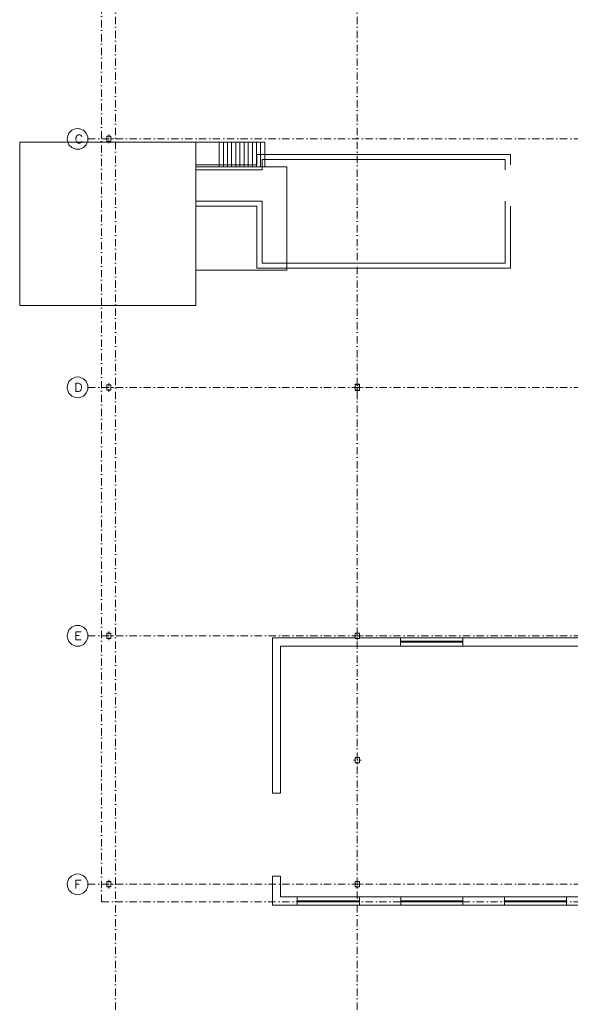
# Model space of a CAD drawing. Extents: x -283435 to 14216, y -77540 to 30522.
# Tile 5 of 177: x -283435 to -256845, y -40897 to 6657. Entities that reach past the tile are written whole.
import ezdxf

# ---------------------------------------------------------------- set-up
doc = ezdxf.new("R2010")
doc.units = 0
doc.header["$MEASUREMENT"] = 0
doc.linetypes.add('Kropki i Kreski', pattern=[670.277762, 352.777767, -176.388884, 0, -141.111112])
for name, color, linetype, lineweight in [('LINIE_Nr_Pióra__7', 7, 'Continuous', 18), ('Okna ArchiCADa_Nr_Pióra__23', 23, 'Continuous', 18), ('Okna ArchiCADa_Nr_Pióra__3', 3, 'Continuous', 18), ('Okna ArchiCADa_Nr_Pióra__7', 7, 'Continuous', 18), ('OSIE_Nr_Pióra__5', 5, 'Continuous', 18), ('OSIE_Nr_Pióra__7', 7, 'Continuous', 18), ('SŁUPY_Nr_Pióra__20', 20, 'Continuous', 18), ('ŚCIANY_Nr_Pióra__7', 7, 'Continuous', 18)]:
    doc.layers.add(name, color=color, linetype=linetype, lineweight=lineweight)
for name, color, linetype in [('Okna ArchiCADa', 7, 'Continuous'), ('SŁUPY', 7, 'Continuous'), ('ŚCIANY', 7, 'Continuous')]:
    doc.layers.add(name, color=color, linetype=linetype)
doc.layers.add('SŁUPY_Nr_Pióra__28', color=7, linetype='Continuous', lineweight=18, true_color=0x260900)

# ---------------------------------------------------------------- blocks, each defined once
blk = doc.blocks.new('O M panel zakrzywiony 12_39')
at = {"layer": 'Okna ArchiCADa_Nr_Pióra__23', "linetype": 'Continuous'}
for p, q in [((-1451, 0), (-1501, 0)), ((-1451, -50), (-1451, 0)), ((1501, 0), (1451, 0)), ((1451, 0), (1451, -50)), ((-1501, -50), (-1451, -50)), ((1451, -50), (1501, -50))]:
    blk.add_line(p, q, dxfattribs=at)
at = {"layer": 'Okna ArchiCADa_Nr_Pióra__3', "linetype": 'Continuous'}
for p, q in [((-1501, 150), (1501, 150)), ((1451, 0), (-1451, 0)), ((-1501, -250), (1501, -250)), ((-1451, -50), (1451, -50))]:
    blk.add_line(p, q, dxfattribs=at)
at = {"layer": 'Okna ArchiCADa_Nr_Pióra__7', "linetype": 'Continuous'}
for p, q in [((-1501, 0), (-1501, -50)), ((1501, 0), (1501, -50))]:
    blk.add_line(p, q, dxfattribs=at)
blk = doc.blocks.new('Ściana_7', base_point=(-255132, -35701))
at = {"layer": 'ŚCIANY_Nr_Pióra__7', "linetype": 'Continuous'}
for p, q in [((-271234, -36101), (-270034, -36101)), ((-270034, -35701), (-270834, -35701)), ((-270034, -35901), (-270034, -35701)), ((-270034, -35951), (-270034, -35901)), ((-270034, -36101), (-270034, -35951)), ((-267032, -35901), (-267032, -35701)), ((-265030, -35701), (-267032, -35701)), ((-267032, -35951), (-267032, -35901)), ((-267032, -36101), (-267032, -35951)), ((-267032, -36101), (-265030, -36101)), ((-265030, -35901), (-265030, -35701)), ((-265030, -35951), (-265030, -35901)), ((-265030, -36101), (-265030, -35951)), ((-262029, -35901), (-262029, -35701)), ((-260031, -35701), (-262029, -35701)), ((-262029, -35951), (-262029, -35901)), ((-262029, -36101), (-262029, -35951)), ((-262029, -36101), (-260031, -36101)), ((-260031, -35901), (-260031, -35701)), ((-260031, -35951), (-260031, -35901)), ((-260031, -36101), (-260031, -35951)), ((-257030, -35901), (-257030, -35701)), ((-255132, -35701), (-257030, -35701)), ((-257030, -35951), (-257030, -35901)), ((-257030, -36101), (-257030, -35951)), ((-257030, -36101), (-255132, -36101)), ((-255132, -36101), (-255132, -35701))]:
    blk.add_line(p, q, dxfattribs=at)
at = {"layer": 'Okna ArchiCADa', "linetype": 'Continuous', "xscale": -1, "rotation": 180}
for p in [(-268533, -35951), (-263529, -35951), (-258531, -35951)]:
    blk.add_blockref('O M panel zakrzywiony 12_39', p, dxfattribs=at)
blk = doc.blocks.new('O M panel zakrzywiony 12_40')
at = {"layer": 'Okna ArchiCADa_Nr_Pióra__23', "linetype": 'Continuous'}
for p, q in [((-1451, 0), (-1501, 0)), ((-1451, -50), (-1451, 0)), ((1501, 0), (1451, 0)), ((1451, 0), (1451, -50)), ((-1501, -50), (-1451, -50)), ((1451, -50), (1501, -50))]:
    blk.add_line(p, q, dxfattribs=at)
at = {"layer": 'Okna ArchiCADa_Nr_Pióra__3', "linetype": 'Continuous'}
for p, q in [((-1501, 150), (1501, 150)), ((1451, 0), (-1451, 0)), ((-1501, -250), (1501, -250)), ((-1451, -50), (1451, -50))]:
    blk.add_line(p, q, dxfattribs=at)
at = {"layer": 'Okna ArchiCADa_Nr_Pióra__7', "linetype": 'Continuous'}
for p, q in [((-1501, 0), (-1501, -50)), ((1501, 0), (1501, -50))]:
    blk.add_line(p, q, dxfattribs=at)
blk = doc.blocks.new('Ściana_9', base_point=(-270834, -23602))
at = {"layer": 'ŚCIANY_Nr_Pióra__7', "linetype": 'Continuous'}
for p, q in [((-267232, -23202), (-271234, -23202)), ((-265044, -23202), (-267032, -23202)), ((-265044, -23202), (-265044, -23352)), ((-262043, -23202), (-262043, -23352)), ((-255132, -23202), (-262043, -23202)), ((-255132, -23602), (-255132, -23202)), ((-270834, -23602), (-265044, -23602)), ((-265044, -23352), (-265044, -23402)), ((-265044, -23402), (-265044, -23602)), ((-262043, -23352), (-262043, -23402)), ((-262043, -23402), (-262043, -23602)), ((-262043, -23602), (-255132, -23602))]:
    blk.add_line(p, q, dxfattribs=at)
at = {"layer": 'Okna ArchiCADa', "linetype": 'Continuous'}
blk.add_blockref('O M panel zakrzywiony 12_40', (-263543, -23352), dxfattribs=at)
blk = doc.blocks.new('Ściana_261', base_point=(-270834, -35701))
at = {"layer": 'ŚCIANY_Nr_Pióra__7', "linetype": 'Continuous'}
for p, q in [((-270834, -34703), (-271234, -34703)), ((-271234, -34703), (-271234, -36101)), ((-270834, -35701), (-270834, -34703))]:
    blk.add_line(p, q, dxfattribs=at)
blk = doc.blocks.new('Ściana_8', base_point=(-270834, -30703))
at = {"layer": 'ŚCIANY_Nr_Pióra__7', "linetype": 'Continuous'}
for p, q in [((-271234, -23202), (-271234, -30703)), ((-270834, -30703), (-270834, -23602)), ((-271234, -30703), (-270834, -30703))]:
    blk.add_line(p, q, dxfattribs=at)
blk = doc.blocks.new('Słup_169', base_point=(-267132, -29103))
at = {"layer": 'SŁUPY_Nr_Pióra__20', "linetype": 'Continuous'}
for p, q in [((-267132, -29023), (-267132, -28893)), ((-267212, -29103), (-267312, -29103)), ((-267132, -29183), (-267132, -29313)), ((-267052, -29103), (-266952, -29103))]:
    blk.add_line(p, q, dxfattribs=at)
blk.add_point((-267132, -29103), dxfattribs=at)
at = {"layer": 'SŁUPY_Nr_Pióra__28', "linetype": 'Continuous', "flags": 128}
blk.add_lwpolyline([(-267032, -29233), (-267032, -28973), (-267232, -28973), (-267232, -29233)], close=True, dxfattribs=at)
blk = doc.blocks.new('Słup_170', base_point=(-267132, -35100))
at = {"layer": 'SŁUPY_Nr_Pióra__20', "linetype": 'Continuous'}
for p, q in [((-267212, -35100), (-267312, -35100)), ((-267132, -35020), (-267132, -34890)), ((-267132, -35180), (-267132, -35310)), ((-267052, -35100), (-266952, -35100))]:
    blk.add_line(p, q, dxfattribs=at)
blk.add_point((-267132, -35100), dxfattribs=at)
at = {"layer": 'SŁUPY_Nr_Pióra__28', "linetype": 'Continuous', "flags": 128}
blk.add_lwpolyline([(-267032, -35230), (-267032, -34970), (-267232, -34970), (-267232, -35230)], close=True, dxfattribs=at)
blk = doc.blocks.new('Słup_171', base_point=(-267132, -23100))
at = {"layer": 'SŁUPY_Nr_Pióra__20', "linetype": 'Continuous'}
for p, q in [((-267212, -23100), (-267312, -23100)), ((-267132, -23020), (-267132, -22890)), ((-267132, -23180), (-267132, -23310)), ((-267052, -23100), (-266952, -23100))]:
    blk.add_line(p, q, dxfattribs=at)
blk.add_point((-267132, -23100), dxfattribs=at)
at = {"layer": 'SŁUPY_Nr_Pióra__28', "linetype": 'Continuous', "flags": 128}
blk.add_lwpolyline([(-267032, -23230), (-267032, -22970), (-267232, -22970), (-267232, -23230)], close=True, dxfattribs=at)
blk = doc.blocks.new('Słup_172', base_point=(-267132, -11100))
at = {"layer": 'SŁUPY_Nr_Pióra__20', "linetype": 'Continuous'}
for p, q in [((-267132, -11020), (-267132, -10890)), ((-267212, -11100), (-267312, -11100)), ((-267132, -11180), (-267132, -11310)), ((-267052, -11100), (-266952, -11100))]:
    blk.add_line(p, q, dxfattribs=at)
blk.add_point((-267132, -11100), dxfattribs=at)
at = {"layer": 'SŁUPY_Nr_Pióra__28', "linetype": 'Continuous', "flags": 128}
blk.add_lwpolyline([(-267032, -11230), (-267032, -10970), (-267232, -10970), (-267232, -11230)], close=True, dxfattribs=at)
blk = doc.blocks.new('Słup_175', base_point=(-279132, 900))
at = {"layer": 'SŁUPY_Nr_Pióra__20', "linetype": 'Continuous'}
for p, q in [((-279132, 980), (-279132, 1110)), ((-279212, 900), (-279312, 900)), ((-279132, 820), (-279132, 690)), ((-279052, 900), (-278952, 900))]:
    blk.add_line(p, q, dxfattribs=at)
blk.add_point((-279132, 900), dxfattribs=at)
at = {"layer": 'SŁUPY_Nr_Pióra__28', "linetype": 'Continuous', "flags": 128}
blk.add_lwpolyline([(-279032, 770), (-279032, 1030), (-279232, 1030), (-279232, 770)], close=True, dxfattribs=at)
blk = doc.blocks.new('Słup_176', base_point=(-279132, -11100))
at = {"layer": 'SŁUPY_Nr_Pióra__20', "linetype": 'Continuous'}
for p, q in [((-279132, -11020), (-279132, -10890)), ((-279212, -11100), (-279312, -11100)), ((-279132, -11180), (-279132, -11310)), ((-279052, -11100), (-278952, -11100))]:
    blk.add_line(p, q, dxfattribs=at)
blk.add_point((-279132, -11100), dxfattribs=at)
at = {"layer": 'SŁUPY_Nr_Pióra__28', "linetype": 'Continuous', "flags": 128}
blk.add_lwpolyline([(-279032, -11230), (-279032, -10970), (-279232, -10970), (-279232, -11230)], close=True, dxfattribs=at)
blk = doc.blocks.new('Słup_177', base_point=(-279132, -23100))
at = {"layer": 'SŁUPY_Nr_Pióra__20', "linetype": 'Continuous'}
for p, q in [((-279212, -23100), (-279312, -23100)), ((-279132, -23020), (-279132, -22890)), ((-279132, -23180), (-279132, -23310)), ((-279052, -23100), (-278952, -23100))]:
    blk.add_line(p, q, dxfattribs=at)
blk.add_point((-279132, -23100), dxfattribs=at)
at = {"layer": 'SŁUPY_Nr_Pióra__28', "linetype": 'Continuous', "flags": 128}
blk.add_lwpolyline([(-279032, -23230), (-279032, -22970), (-279232, -22970), (-279232, -23230)], close=True, dxfattribs=at)
blk = doc.blocks.new('Słup_178', base_point=(-279132, -35100))
at = {"layer": 'SŁUPY_Nr_Pióra__20', "linetype": 'Continuous'}
for p, q in [((-279212, -35100), (-279312, -35100)), ((-279132, -35020), (-279132, -34890)), ((-279132, -35180), (-279132, -35310)), ((-279052, -35100), (-278952, -35100))]:
    blk.add_line(p, q, dxfattribs=at)
blk.add_point((-279132, -35100), dxfattribs=at)
at = {"layer": 'SŁUPY_Nr_Pióra__28', "linetype": 'Continuous', "flags": 128}
blk.add_lwpolyline([(-279032, -35230), (-279032, -34970), (-279232, -34970), (-279232, -35230)], close=True, dxfattribs=at)

msp = doc.modelspace()

# ---------------------------------------------------------------- linework, layer by layer
at = {"layer": 'LINIE_Nr_Pióra__7', "linetype": 'Continuous', "flags": 128}
for points in [[(-283435.1, 748.6), (-274933.3, 748.6)], [(-283435.1, -7152), (-283435.1, 748.6)], [(-274933.3, -448.7), (-274933.3, 748.6)], [(-274933.3, 748.6), (-271602.6, 748.6)], [(-273798.6, -448.7), (-273798.6, 748.6)], [(-273599.9, -448.7), (-273599.9, 748.6)], [(-273401, -448.7), (-273401, 748.6)], [(-273202.4, -448.7), (-273202.4, 748.6)], [(-272998.5, -448.7), (-272998.5, 748.6)], [(-272799.9, -448.7), (-272799.9, 748.6)], [(-272601.3, -448.7), (-272601.3, 748.6)], [(-272402.3, -448.7), (-272402.3, 748.6)], [(-272198.4, -448.7), (-272198.4, 748.6)], [(-271999.8, -448.7), (-271999.8, 748.6)], [(-271801.2, -448.7), (-271801.2, 748.6)], [(-271602.6, -448.7), (-271602.6, 748.6)], [(-271984.1, 152.5), (-259733, 152.5)], [(-271984.1, 152.5), (-271984.1, -349.4)], [(-259733, 152.5), (-259733, -349.4)], [(-271984.1, -349.4), (-274933.3, -349.4)], [(-270530.7, -448.7), (-274933.3, -448.7)], [(-274933.3, -448.7), (-274933.3, -5447.5)], [(-271733.3, -98.3), (-259984.1, -98.3)], [(-271733.3, -98.3), (-271733.3, -600.5)], [(-270530.7, -448.7), (-270530.7, -5447.5)], [(-259984.1, -98.3), (-259984.1, -600.5)], [(-271733.3, -600.5), (-274933.3, -600.5)], [(-271733.3, -2101), (-274933.3, -2101)], [(-271984.1, -2346.8), (-274933.3, -2346.8)], [(-271984.1, -2346.8), (-271984.1, -5348.2)], [(-271733.3, -2101), (-271733.3, -5097.1)], [(-259984.1, -2101), (-259984.1, -5097.1)], [(-259733, -2346.8), (-259733, -5348.2)], [(-271733.3, -5097.1), (-259984.1, -5097.1)], [(-270530.7, -5447.5), (-274933.3, -5447.5)], [(-274933.3, -5447.5), (-274933.3, -7152)], [(-271984.1, -5348.2), (-259733, -5348.2)], [(-274933.3, -7152), (-283435.1, -7152)]]:
    msp.add_lwpolyline(points, dxfattribs=at)
msp.add_lwpolyline([(-267231, -11251.4), (-267032.4, -11251.4), (-267032.4, -10948.1), (-267231, -10948.1)], close=True, dxfattribs=at)
at = {"layer": 'OSIE_Nr_Pióra__5', "linetype": 'Kropki i Kreski'}
msp.add_line((-267131.7, -49203.4), (-267131.7, 27442), dxfattribs=at)
at = {"layer": 'OSIE_Nr_Pióra__7', "linetype": 'Kropki i Kreski'}
for p, q in [((-278804, -49203.4), (-278804, 27442)), ((-279477.1, -35952.2), (-279477.1, 25255.7)), ((-280139.5, 900.4), (10893.5, 900.4)), ((-280139.5, -11099.9), (10893.5, -11099.9)), ((-280139.5, -23099.9), (10893.5, -23099.9)), ((-280139.5, -35099.9), (10893.5, -35099.9)), ((-279477.1, -35952.2), (-254240.7, -35952.2))]:
    msp.add_line(p, q, dxfattribs=at)
at = {"layer": 'OSIE_Nr_Pióra__7', "linetype": 'Continuous', "flags": 128}
for points in [[(-281138.2, 900.4), (-281133.1, 800.8), (-281054.6, 617.9), (-280923.8, 481.8), (-280740.9, 408.6), (-280641.6, 403.6), (-280537, 408.6), (-280359.1, 481.8), (-280223.4, 617.9), (-280144.8, 800.8), (-280139.5, 900.4), (-280144.8, 1004.7), (-280223.4, 1182.6), (-280359.1, 1318.7), (-280537, 1391.9), (-280641.6, 1402.3), (-280740.9, 1391.9), (-280923.8, 1318.7), (-281054.6, 1182.6), (-281133.1, 1004.7)], [(-281138.2, -11099.9), (-281133.1, -11204.2), (-281054.6, -11382.1), (-280923.8, -11518.2), (-280740.9, -11591.4), (-280641.6, -11601.8), (-280537, -11591.4), (-280359.1, -11518.2), (-280223.4, -11382.1), (-280144.8, -11204.2), (-280139.5, -11099.9), (-280144.8, -11000.6), (-280223.4, -10817.4), (-280359.1, -10681.6), (-280537, -10608.4), (-280641.6, -10597.7), (-280740.9, -10608.4), (-280923.8, -10681.6), (-281054.6, -10817.4), (-281133.1, -11000.6)], [(-280719.9, -11298.5), (-280589.2, -11298.5), (-280531.6, -11277.5), (-280489.9, -11241), (-280474.1, -11204.2), (-280453.4, -11146.7), (-280453.4, -11052.8), (-280474.1, -10995.3), (-280489.9, -10958.5), (-280531.6, -10922), (-280589.2, -10901), (-280719.9, -10901)], [(-281138.2, -23099.9), (-281133.1, -23204.5), (-281054.6, -23382.1), (-280923.8, -23518.2), (-280740.9, -23596.7), (-280641.6, -23601.8), (-280537, -23596.7), (-280359.1, -23518.2), (-280223.4, -23382.1), (-280144.8, -23204.5), (-280139.5, -23099.9), (-280144.8, -23000.6), (-280223.4, -22817.4), (-280359.1, -22681.6), (-280537, -22608.4), (-280641.6, -22603.1), (-280740.9, -22608.4), (-280923.8, -22681.6), (-281054.6, -22817.4), (-281133.1, -23000.6)], [(-281138.2, -35099.9), (-281133.1, -35204.5), (-281054.6, -35382.4), (-280923.8, -35518.2), (-280740.9, -35596.7), (-280641.6, -35602.1), (-280537, -35596.7), (-280359.1, -35518.2), (-280223.4, -35382.4), (-280144.8, -35204.5), (-280139.5, -35099.9), (-280144.8, -35000.6), (-280223.4, -34822.7), (-280359.1, -34687), (-280537, -34608.4), (-280641.6, -34603.4), (-280740.9, -34608.4), (-280923.8, -34687), (-281054.6, -34822.7), (-281133.1, -35000.6)]]:
    msp.add_lwpolyline(points, close=True, dxfattribs=at)
for points in [[(-280432.3, 795.8), (-280453.4, 759), (-280489.9, 722.5), (-280531.6, 701.5), (-280610.2, 701.5), (-280646.7, 722.5), (-280683.4, 759), (-280699.1, 795.8), (-280719.9, 858.3), (-280719.9, 947.2), (-280699.1, 1004.7), (-280683.4, 1041.5), (-280646.7, 1083.3), (-280610.2, 1104), (-280531.6, 1104), (-280489.9, 1083.3), (-280453.4, 1041.5), (-280432.3, 1004.7)], [(-280474.1, -23298.5), (-280719.9, -23298.5), (-280719.9, -22901.3), (-280474.1, -22901.3)], [(-280719.9, -23089.5), (-280568.4, -23089.5)], [(-280719.9, -35303.9), (-280719.9, -34901.3), (-280474.1, -34901.3)], [(-280719.9, -35094.9), (-280568.4, -35094.9)]]:
    msp.add_lwpolyline(points, dxfattribs=at)

# ---------------------------------------------------------------- block references
at = {"layer": 'SŁUPY'}
for name, p in [('Słup_175', (-279132, 900.4)), ('Słup_176', (-279132, -11099.9)), ('Słup_172', (-267132.4, -11099.9)), ('Słup_177', (-279132, -23099.9)), ('Słup_171', (-267132.4, -23099.9)), ('Słup_169', (-267132.4, -29102.6)), ('Słup_178', (-279132, -35099.9)), ('Słup_170', (-267132.4, -35099.9))]:
    msp.add_blockref(name, p, dxfattribs=at)
at = {"layer": 'ŚCIANY'}
for name, p in [('Ściana_9', (-270833.9, -23601.8)), ('Ściana_8', (-270833.9, -30702.6)), ('Ściana_261', (-270833.9, -35701.4)), ('Ściana_7', (-255131.7, -35701.4))]:
    msp.add_blockref(name, p, dxfattribs=at)

doc.saveas('drawing.dxf')
